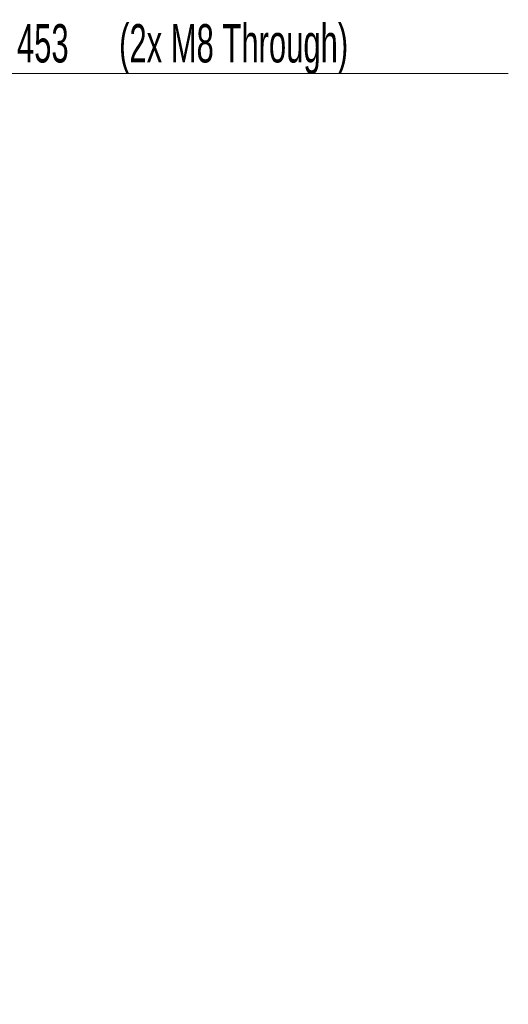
# Model space of a CAD drawing. Header units: millimetres. Extents: x 0 to 11920, y 0 to 8400.
# Tile 40 of 58: x 9588 to 10481, y 2176 to 3975. Entities that reach past the tile are written whole.
import ezdxf

# ---------------------------------------------------------------- set-up
doc = ezdxf.new("R2010")
doc.units = ezdxf.units.MM
doc.header["$LTSCALE"] = 20
doc.styles.add('SLDTEXTSTYLE0', font='TXT', dxfattribs={"width": 0.605})
doc.dimstyles.new('SLDDIMSTYLE0', dxfattribs={"dimtxt": 70, "dimasz": 70, "dimexe": 0, "dimexo": 0.0625, "dimgap": 17.5, "dimtad": 1, "dimdec": 1, "dimrnd": 1e-09, "dimzin": 12, "dimdsep": 46, "dimtxsty": 'SLDTEXTSTYLE0', "dimsah": 1, "dimcen": 0.09, "dimadec": 0, "dimazin": 3, "dimtfac": 1, "dimtofl": 0, "dimtmove": 0, "dimatfit": 3, "dimfxl": 1, "dimfrac": 2, "dimtolj": 1, "dimtzin": 12, "dimarcsym": 0})

# ---------------------------------------------------------------- blocks, each defined once
blk = doc.blocks.new('_D')
at = {"color": 7, "linetype": 'Continuous', "lineweight": 0}
for p, q in [((9105.7, 3785.5), (9105.7, 3906.2)), ((9558.7, 2030.2), (9558.7, 3906.2)), ((9558.7, 3876.2), (9105.7, 3876.2)), ((9558.7, 3876.2), (10481.2, 3876.2))]:
    blk.add_line(p, q, dxfattribs=at)
at = {"color": 7, "linetype": 'Continuous', "lineweight": 18}
for points in [[(9105.7, 3876.2), (9175.7, 3866.2), (9175.7, 3886.2)], [(9558.7, 3876.2), (9488.7, 3886.2), (9488.7, 3866.2)]]:
    blk.add_solid(points, dxfattribs=at)
at = {"color": 7, "linetype": 'Continuous', "lineweight": 18, "char_height": 70, "attachment_point": 1, "style": 'SLDTEXTSTYLE0'}
for s, insert in [('453', (9583.3, 3966.4)), ('(2x M8 Through)', (9770, 3966.4))]:
    blk.add_mtext(s, dxfattribs=dict(at, insert=insert))

msp = doc.modelspace()

# ---------------------------------------------------------------- dimensions: what is measured, and where the dimension line sits
at = {"color": 7, "linetype": 'Continuous', "lineweight": 18}
dim = msp.add_linear_dim(base=(9105.74, 3876.18), p1=(9558.74, 2026.15), p2=(9105.74, 3781.49), text='<> (2x M8 Through)', dimstyle='SLDDIMSTYLE0', dxfattribs=at)
dim.commit()
dim.dimension.update_dxf_attribs({"geometry": '_D', "text_midpoint": (10032.24, 3876.18), "dimtype": 160})

doc.saveas('drawing.dxf')
